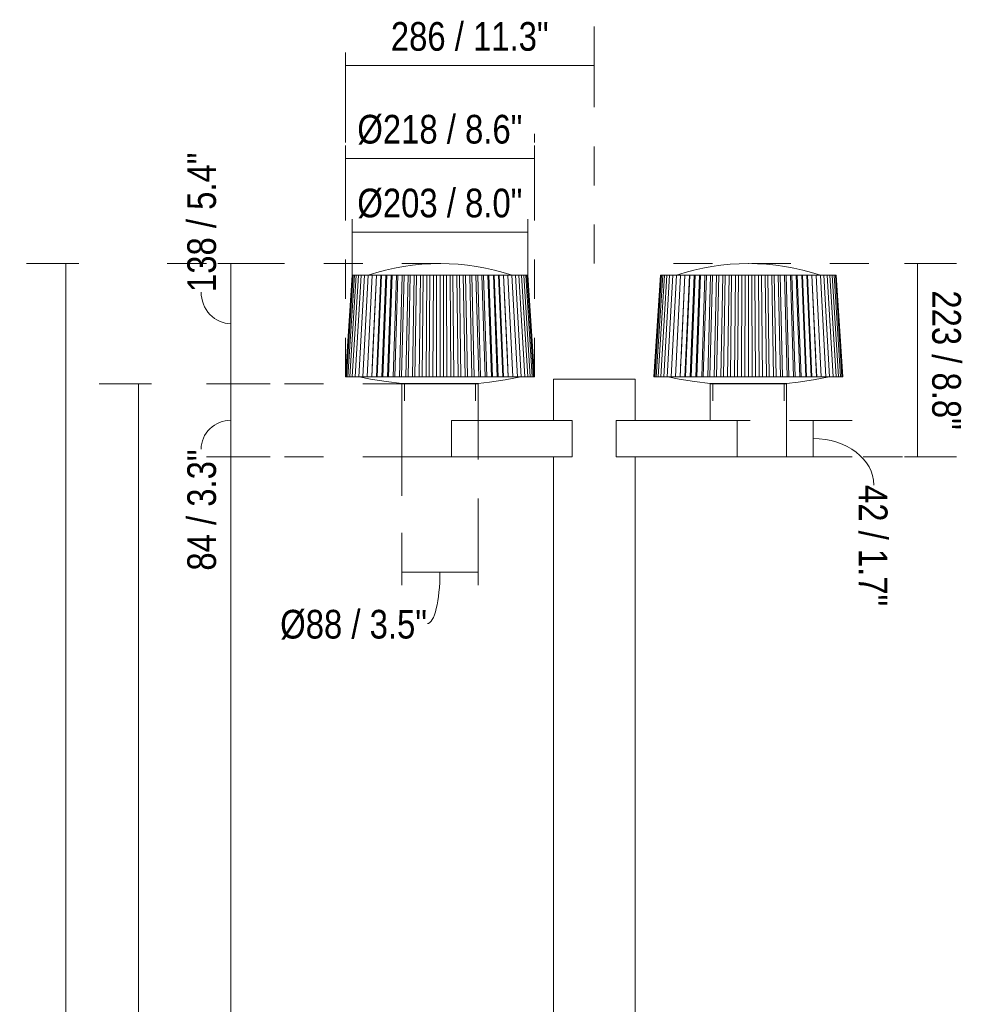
# Model space of a CAD drawing. Header units: millimetres. Extents: x -6700 to -2836, y -234 to 6815.
# Tile 5 of 10: x -4480 to -3393, y 1248 to 2382. Entities that reach past the tile are written whole.
import ezdxf

# ---------------------------------------------------------------- set-up
doc = ezdxf.new("R2010")
doc.units = ezdxf.units.MM
doc.linetypes.add('Dash', pattern=[90, 45, -45])
doc.layers.add('A-ANNO-DIMS', color=7, linetype='Dash', lineweight=9, true_color=0xd2d2d2)
doc.layers.add('A-ANNO-DIMS-15', color=7, linetype='Continuous', lineweight=9)
doc.layers.add('E-LITE-EQPM', color=7, linetype='Continuous', lineweight=20)
doc.styles.add('Arial Narrow', font='ARIALN.TTF', dxfattribs={"height": 33})
doc.dimstyles.new('FARO_-_2_2mm_Arial_Narrow_mm_Inch_Left_1', dxfattribs={"dimscale": 304.8, "dimtxt": 33.773222, "dimasz": 0, "dimexe": 0.147638, "dimexo": 0.0625, "dimgap": 0.024606, "dimtad": 1, "dimdec": 0, "dimzin": 0, "dimdsep": 46, "dimtxsty": 'Arial Narrow', "dimblk1": 'NONE', "dimblk2": 'NONE', "dimsah": 1, "dimcen": 0.09, "dimadec": 0, "dimazin": 0, "dimtfac": 1, "dimtdec": 4, "dimtix": 1, "dimtmove": 0, "dimatfit": 3, "dimfxl": 0.049213, "dimfxlon": 1, "dimtvp": 1, "dimtolj": 1, "dimtzin": 0, "dimarcsym": 2})
doc.dimstyles.new('FARO_-_2_2mm_Arial_Narrow_mm_Inch_Left_2', dxfattribs={"dimscale": 304.8, "dimtxt": 33.773222, "dimasz": 0, "dimexe": 0.147638, "dimexo": 0.0625, "dimgap": 0.024606, "dimtad": 1, "dimdec": 0, "dimzin": 0, "dimdsep": 46, "dimtxsty": 'Arial Narrow', "dimblk1": 'NONE', "dimblk2": 'NONE', "dimsah": 1, "dimcen": 0.09, "dimadec": 0, "dimazin": 0, "dimtfac": 1, "dimtdec": 4, "dimtix": 1, "dimtmove": 1, "dimatfit": 3, "dimfxl": 0.049213, "dimfxlon": 1, "dimtvp": 1, "dimtolj": 1, "dimtzin": 0, "dimarcsym": 2})
doc.dimstyles.new('FARO_-_2_2mm_Arial_Narrow_mm_Inch_Right', dxfattribs={"dimscale": 304.8, "dimtxt": 33.773222, "dimasz": 0, "dimexe": 0.147638, "dimexo": 0.0625, "dimgap": 0.024606, "dimtad": 1, "dimdec": 0, "dimzin": 0, "dimdsep": 46, "dimtxsty": 'Arial Narrow', "dimblk1": 'NONE', "dimblk2": 'NONE', "dimsah": 1, "dimcen": 0.09, "dimadec": 0, "dimazin": 0, "dimtfac": 1, "dimtdec": 4, "dimtix": 1, "dimtmove": 1, "dimatfit": 3, "dimfxl": 0.049213, "dimfxlon": 1, "dimtvp": 1, "dimtolj": 1, "dimtzin": 0, "dimarcsym": 2})
doc.dimstyles.new('FARO_-_2_2mm_Arial_Narrow_mm_Inch_Right_1', dxfattribs={"dimscale": 304.8, "dimtxt": 33.773222, "dimasz": 0, "dimexe": 0.147638, "dimexo": 0.0625, "dimgap": 0.024606, "dimtad": 1, "dimdec": 0, "dimzin": 0, "dimdsep": 46, "dimtxsty": 'Arial Narrow', "dimblk1": 'NONE', "dimblk2": 'NONE', "dimsah": 1, "dimcen": 0.09, "dimadec": 0, "dimazin": 0, "dimtfac": 1, "dimtdec": 4, "dimtix": 1, "dimtmove": 0, "dimatfit": 3, "dimfxl": 0.049213, "dimfxlon": 1, "dimtvp": 1, "dimtolj": 1, "dimtzin": 0, "dimarcsym": 2})

# ---------------------------------------------------------------- blocks, each defined once
blk = doc.blocks.new('74435F2-04 - 74435F2-04 MUFFIN Dark grey pole lamp 2XE27-532692-Frontal_PDF')
at = {"layer": 'E-LITE-EQPM'}
for p, q in [((-3607.2, 1970.6), (-3599.7, 2087.6)), ((-3606.9, 1970.6), (-3599.4, 2087.6)), ((-3606, 1970.6), (-3598.5, 2087.6)), ((-3604.4, 1970.6), (-3597, 2087.6)), ((-3602.2, 1970.6), (-3595, 2087.6)), ((-3599.7, 2087.6), (-3599.4, 2087.6)), ((-3599.4, 2087.6), (-3598.5, 2087.6)), ((-3599.4, 1970.6), (-3592.3, 2087.6)), ((-3598.5, 2087.6), (-3597, 2087.6)), ((-3597, 2087.6), (-3595, 2087.6)), ((-3595.9, 1970.6), (-3589.2, 2087.6)), ((-3595, 2087.6), (-3592.3, 2087.6)), ((-3592.3, 2087.6), (-3589.2, 2087.6)), ((-3592, 1970.6), (-3585.5, 2087.6)), ((-3589.2, 2087.6), (-3585.5, 2087.6)), ((-3587.4, 1970.6), (-3581.2, 2087.6)), ((-3585.5, 2087.6), (-3585.5, 2087.6)), ((-3585.5, 2087.6), (-3581.2, 2087.6)), ((-3582.4, 1970.6), (-3576.5, 2087.6)), ((-3581.2, 2087.6), (-3576.5, 2087.6)), ((-3576.8, 1970.6), (-3571.4, 2087.6)), ((-3576.5, 2087.6), (-3571.6, 2087.6)), ((-3576, 1992.4), (-3571.6, 2087.6)), ((-3571.6, 2087.6), (-3571.4, 2087.6)), ((-3571.4, 2087.6), (-3566.4, 2087.6)), ((-3571.4, 1970.6), (-3566.4, 2087.6)), ((-3570.8, 1970.6), (-3565.8, 2087.6)), ((-3566.4, 2087.6), (-3565.8, 2087.6)), ((-3565.8, 2087.6), (-3560.8, 2087.6)), ((-3565.4, 1970.6), (-3560.8, 2087.6)), ((-3564.4, 1970.6), (-3559.8, 2087.6)), ((-3560.8, 2087.6), (-3559.8, 2087.6)), ((-3559.8, 2087.6), (-3554.8, 2087.6)), ((-3559, 1970.6), (-3554.8, 2087.6)), ((-3557.6, 1970.6), (-3553.5, 2087.6)), ((-3554.8, 2087.6), (-3553.5, 2087.6)), ((-3553.5, 2087.6), (-3548.5, 2087.6)), ((-3552.2, 1970.6), (-3548.5, 2087.6)), ((-3550.4, 1970.6), (-3546.8, 2087.6)), ((-3548.5, 2087.6), (-3546.8, 2087.6)), ((-3546.8, 2087.6), (-3541.9, 2087.6)), ((-3545.1, 1970.6), (-3541.9, 2087.6)), ((-3542.9, 1970.6), (-3539.8, 2087.6)), ((-3541.9, 2087.6), (-3539.8, 2087.6)), ((-3539.8, 2087.6), (-3535, 2087.6)), ((-3537.8, 1970.6), (-3535, 2087.6)), ((-3535.2, 1970.6), (-3532.7, 2087.6)), ((-3535, 2087.6), (-3532.7, 2087.6)), ((-3532.7, 2087.6), (-3528, 2087.6)), ((-3530.2, 1970.6), (-3528, 2087.6)), ((-3528, 2087.6), (-3525.3, 2087.6)), ((-3527.3, 1970.6), (-3525.3, 2087.6)), ((-3525.3, 2087.6), (-3520.7, 2087.6)), ((-3522.4, 1970.6), (-3520.7, 2087.6)), ((-3520.7, 2087.6), (-3517.7, 2087.6)), ((-3519.1, 1970.6), (-3517.7, 2087.6)), ((-3517.7, 2087.6), (-3513.4, 2087.6)), ((-3514.5, 1970.6), (-3513.4, 2087.6)), ((-3513.4, 2087.6), (-3510, 2087.6)), ((-3510.9, 1970.6), (-3510, 2087.6)), ((-3510, 2087.6), (-3505.9, 2087.6)), ((-3506.5, 1970.6), (-3505.9, 2087.6)), ((-3505.9, 2087.6), (-3502.3, 2087.6)), ((-3502.3, 2087.6), (-3502.6, 1970.6)), ((-3502.3, 2087.6), (-3498.4, 2087.6)), ((-3498.4, 1970.6), (-3498.4, 2087.6)), ((-3498.4, 2087.6), (-3494.5, 2087.6)), ((-3494.3, 1970.6), (-3494.5, 2087.6)), ((-3494.5, 2087.6), (-3490.9, 2087.6)), ((-3490.4, 1970.6), (-3490.9, 2087.6)), ((-3490.9, 2087.6), (-3486.8, 2087.6)), ((-3485.9, 1970.6), (-3486.8, 2087.6)), ((-3486.8, 2087.6), (-3483.5, 2087.6)), ((-3482.4, 1970.6), (-3483.5, 2087.6)), ((-3483.5, 2087.6), (-3479.1, 2087.6)), ((-3477.7, 1970.6), (-3479.1, 2087.6)), ((-3479.1, 2087.6), (-3476.1, 2087.6)), ((-3474.4, 1970.6), (-3476.1, 2087.6)), ((-3476.1, 2087.6), (-3471.6, 2087.6)), ((-3469.6, 1970.6), (-3471.6, 2087.6)), ((-3471.6, 2087.6), (-3468.9, 2087.6)), ((-3466.7, 1970.6), (-3468.9, 2087.6)), ((-3468.9, 2087.6), (-3464.2, 2087.6)), ((-3461.6, 1970.6), (-3464.2, 2087.6)), ((-3464.2, 2087.6), (-3461.8, 2087.6)), ((-3459.1, 1970.6), (-3461.8, 2087.6)), ((-3461.8, 2087.6), (-3457, 2087.6)), ((-3453.9, 1970.6), (-3457, 2087.6)), ((-3457, 2087.6), (-3455, 2087.6)), ((-3451.7, 1970.6), (-3455, 2087.6)), ((-3455, 2087.6), (-3450.1, 2087.6)), ((-3446.4, 1970.6), (-3450.1, 2087.6)), ((-3450.1, 2087.6), (-3448.4, 2087.6)), ((-3444.6, 1970.6), (-3448.4, 2087.6)), ((-3448.4, 2087.6), (-3443.4, 2087.6)), ((-3439.3, 1970.6), (-3443.4, 2087.6)), ((-3443.4, 2087.6), (-3442.1, 2087.6)), ((-3437.9, 1970.6), (-3442.1, 2087.6)), ((-3442.1, 2087.6), (-3437, 2087.6)), ((-3432.5, 1970.6), (-3437, 2087.6)), ((-3437, 2087.6), (-3436.1, 2087.6)), ((-3431.4, 1970.6), (-3436.1, 2087.6)), ((-3436.1, 2087.6), (-3431.1, 2087.6)), ((-3426, 1970.6), (-3431.1, 2087.6)), ((-3431.1, 2087.6), (-3430.5, 2087.6)), ((-3425.4, 1970.6), (-3430.5, 2087.6)), ((-3430.5, 2087.6), (-3425.5, 2087.6)), ((-3420, 1970.6), (-3425.5, 2087.6)), ((-3425.5, 2087.6), (-3425.3, 2087.6)), ((-3420.8, 1992.1), (-3425.3, 2087.6)), ((-3425.3, 2087.6), (-3420.3, 2087.6)), ((-3414.5, 1970.6), (-3420.3, 2087.6)), ((-3420.3, 2087.6), (-3415.6, 2087.6)), ((-3409.4, 1970.6), (-3415.6, 2087.6)), ((-3415.6, 2087.6), (-3411.4, 2087.6)), ((-3404.9, 1970.6), (-3411.4, 2087.6)), ((-3411.4, 2087.6), (-3407.7, 2087.6)), ((-3400.9, 1970.6), (-3407.7, 2087.6)), ((-3407.7, 2087.6), (-3404.5, 2087.6)), ((-3397.5, 1970.6), (-3404.5, 2087.6)), ((-3404.4, 2087.6), (-3401.9, 2087.6)), ((-3394.7, 1970.6), (-3401.9, 2087.6)), ((-3401.9, 2087.6), (-3399.8, 2087.6)), ((-3392.5, 1970.6), (-3399.8, 2087.6)), ((-3399.8, 2087.6), (-3398.4, 2087.6)), ((-3390.9, 1970.6), (-3398.4, 2087.6)), ((-3398.4, 2087.6), (-3397.5, 2087.6)), ((-3389.9, 1970.6), (-3397.5, 2087.6)), ((-3397.5, 2087.6), (-3397.2, 2087.6)), ((-3389.6, 1970.6), (-3397.2, 2087.6)), ((-3244.7, 2087.6), (-3252.2, 1970.6)), ((-3244.4, 2087.6), (-3251.9, 1970.6)), ((-3243.5, 2087.6), (-3251, 1970.6)), ((-3242, 2087.6), (-3249.4, 1970.6)), ((-3239.9, 2087.6), (-3247.2, 1970.6)), ((-3244.7, 2087.6), (-3244.4, 2087.6)), ((-3244.4, 2087.6), (-3243.5, 2087.6)), ((-3237.3, 2087.6), (-3244.3, 1970.6)), ((-3243.5, 2087.6), (-3242, 2087.6)), ((-3242, 2087.6), (-3239.9, 2087.6)), ((-3234.2, 2087.6), (-3240.9, 1970.6)), ((-3239.9, 2087.6), (-3237.3, 2087.6)), ((-3237.3, 2087.6), (-3234.2, 2087.6)), ((-3230.4, 2087.6), (-3237, 1970.6)), ((-3234.2, 2087.6), (-3230.4, 2087.6)), ((-3226.2, 2087.6), (-3232.4, 1970.6)), ((-3230.4, 2087.6), (-3226.2, 2087.6)), ((-3221.5, 2087.6), (-3227.4, 1970.6)), ((-3226.2, 2087.6), (-3221.5, 2087.6)), ((-3216.4, 2087.6), (-3221.8, 1970.6)), ((-3221.5, 2087.6), (-3216.5, 2087.6)), ((-3216.5, 2087.6), (-3221, 1992.1)), ((-3216.5, 2087.6), (-3216.4, 2087.6)), ((-3211.3, 2087.6), (-3216.4, 1970.6)), ((-3216.4, 2087.6), (-3211.3, 2087.6)), ((-3210.8, 2087.6), (-3215.8, 1970.6)), ((-3211.3, 2087.6), (-3210.8, 2087.6)), ((-3210.8, 2087.6), (-3205.7, 2087.6)), ((-3205.7, 2087.6), (-3210.4, 1970.6)), ((-3204.8, 2087.6), (-3209.4, 1970.6)), ((-3205.7, 2087.6), (-3204.8, 2087.6)), ((-3204.8, 2087.6), (-3199.8, 2087.6)), ((-3199.8, 2087.6), (-3204, 1970.6)), ((-3198.5, 2087.6), (-3202.6, 1970.6)), ((-3199.8, 2087.6), (-3198.5, 2087.6)), ((-3198.5, 2087.6), (-3193.5, 2087.6)), ((-3193.5, 2087.6), (-3197.2, 1970.6)), ((-3191.8, 2087.6), (-3195.4, 1970.6)), ((-3193.5, 2087.6), (-3191.8, 2087.6)), ((-3191.8, 2087.6), (-3186.9, 2087.6)), ((-3186.9, 2087.6), (-3190.1, 1970.6)), ((-3184.8, 2087.6), (-3187.9, 1970.6)), ((-3186.9, 2087.6), (-3184.8, 2087.6)), ((-3184.8, 2087.6), (-3180, 2087.6)), ((-3180, 2087.6), (-3182.8, 1970.6)), ((-3177.6, 2087.6), (-3180.2, 1970.6)), ((-3180, 2087.6), (-3177.6, 2087.6)), ((-3177.6, 2087.6), (-3173, 2087.6)), ((-3173, 2087.6), (-3175.2, 1970.6)), ((-3173, 2087.6), (-3170.2, 2087.6)), ((-3170.2, 2087.6), (-3172.2, 1970.6)), ((-3170.2, 2087.6), (-3165.7, 2087.6)), ((-3165.7, 2087.6), (-3167.4, 1970.6)), ((-3165.7, 2087.6), (-3162.7, 2087.6)), ((-3162.7, 2087.6), (-3164.1, 1970.6)), ((-3162.7, 2087.6), (-3158.4, 2087.6)), ((-3158.4, 2087.6), (-3159.5, 1970.6)), ((-3158.4, 2087.6), (-3155, 2087.6)), ((-3155, 2087.6), (-3155.9, 1970.6)), ((-3155, 2087.6), (-3150.9, 2087.6)), ((-3150.9, 2087.6), (-3151.5, 1970.6)), ((-3150.9, 2087.6), (-3147.3, 2087.6)), ((-3147.3, 2087.6), (-3147.6, 1970.6)), ((-3147.3, 2087.6), (-3143.4, 2087.6)), ((-3143.4, 2087.6), (-3143.4, 1970.6)), ((-3143.4, 2087.6), (-3139.5, 2087.6)), ((-3139.2, 1970.6), (-3139.5, 2087.6)), ((-3139.5, 2087.6), (-3135.9, 2087.6)), ((-3135.9, 2087.6), (-3135.4, 1970.6)), ((-3135.9, 2087.6), (-3131.8, 2087.6)), ((-3131.8, 2087.6), (-3130.9, 1970.6)), ((-3131.8, 2087.6), (-3128.5, 2087.6)), ((-3128.5, 2087.6), (-3127.3, 1970.6)), ((-3128.5, 2087.6), (-3124.1, 2087.6)), ((-3124.1, 2087.6), (-3122.7, 1970.6)), ((-3124.1, 2087.6), (-3121.1, 2087.6)), ((-3121.1, 2087.6), (-3119.4, 1970.6)), ((-3121.1, 2087.6), (-3116.6, 2087.6)), ((-3116.6, 2087.6), (-3114.6, 1970.6)), ((-3116.6, 2087.6), (-3113.9, 2087.6)), ((-3113.9, 2087.6), (-3111.6, 1970.6)), ((-3113.9, 2087.6), (-3109.2, 2087.6)), ((-3109.2, 2087.6), (-3106.6, 1970.6)), ((-3109.2, 2087.6), (-3106.8, 2087.6)), ((-3106.8, 2087.6), (-3104.1, 1970.6)), ((-3106.8, 2087.6), (-3102, 2087.6)), ((-3102, 2087.6), (-3098.9, 1970.6)), ((-3102, 2087.6), (-3099.9, 2087.6)), ((-3099.9, 2087.6), (-3096.7, 1970.6)), ((-3099.9, 2087.6), (-3095, 2087.6)), ((-3095, 2087.6), (-3091.4, 1970.6)), ((-3095, 2087.6), (-3093.4, 2087.6)), ((-3093.4, 2087.6), (-3089.6, 1970.6)), ((-3093.4, 2087.6), (-3088.4, 2087.6)), ((-3088.4, 2087.6), (-3084.3, 1970.6)), ((-3088.4, 2087.6), (-3087.1, 2087.6)), ((-3087.1, 2087.6), (-3082.8, 1970.6)), ((-3087.1, 2087.6), (-3082, 2087.6)), ((-3082, 2087.6), (-3077.4, 1970.6)), ((-3082, 2087.6), (-3081.1, 2087.6)), ((-3081.1, 2087.6), (-3076.4, 1970.6)), ((-3081.1, 2087.6), (-3076, 2087.6)), ((-3076, 2087.6), (-3071, 1970.6)), ((-3076, 2087.6), (-3075.5, 2087.6)), ((-3075.5, 2087.6), (-3070.4, 1970.6)), ((-3075.5, 2087.6), (-3070.5, 2087.6)), ((-3070.5, 2087.6), (-3065, 1970.6)), ((-3070.5, 2087.6), (-3070.3, 2087.6)), ((-3070.3, 2087.6), (-3065.8, 1992.4)), ((-3070.3, 2087.6), (-3065.3, 2087.6)), ((-3065.3, 2087.6), (-3060.6, 2087.6)), ((-3065.3, 2087.6), (-3059.5, 1970.6)), ((-3060.6, 2087.6), (-3056.4, 2087.6)), ((-3060.6, 2087.6), (-3054.4, 1970.6)), ((-3056.4, 2087.6), (-3052.7, 2087.6)), ((-3056.4, 2087.6), (-3049.9, 1970.6)), ((-3052.7, 2087.6), (-3049.5, 2087.6)), ((-3052.7, 2087.6), (-3045.9, 1970.6)), ((-3049.5, 2087.6), (-3046.9, 2087.6)), ((-3049.5, 2087.6), (-3042.5, 1970.6)), ((-3046.9, 2087.6), (-3044.8, 2087.6)), ((-3046.9, 2087.6), (-3039.7, 1970.6)), ((-3044.8, 2087.6), (-3043.3, 2087.6)), ((-3044.8, 2087.6), (-3037.5, 1970.6)), ((-3043.3, 2087.6), (-3042.5, 2087.6)), ((-3043.3, 2087.6), (-3035.9, 1970.6)), ((-3042.5, 2087.6), (-3042.2, 2087.6)), ((-3042.5, 2087.6), (-3034.9, 1970.6)), ((-3042.2, 2087.6), (-3034.6, 1970.6)), ((-3577, 1970.6), (-3576.1, 1990)), ((-3419.8, 1970.6), (-3420.7, 1990)), ((-3221.1, 1990), (-3222, 1970.6)), ((-3065.7, 1990), (-3064.8, 1970.6)), ((-3606.9, 1970.6), (-3607.2, 1970.6)), ((-3606, 1970.6), (-3606.9, 1970.6)), ((-3604.4, 1970.6), (-3606, 1970.6)), ((-3602.2, 1970.6), (-3604.4, 1970.6)), ((-3599.4, 1970.6), (-3602.2, 1970.6)), ((-3595.9, 1970.6), (-3599.4, 1970.6)), ((-3592, 1970.6), (-3595.9, 1970.6)), ((-3587.4, 1970.6), (-3592, 1970.6)), ((-3582.4, 1970.6), (-3587.4, 1970.6)), ((-3577, 1970.6), (-3582.4, 1970.6)), ((-3576.8, 1970.6), (-3577, 1970.6)), ((-3571.4, 1970.6), (-3576.8, 1970.6)), ((-3570.8, 1970.6), (-3571.4, 1970.6)), ((-3565.4, 1970.6), (-3570.8, 1970.6)), ((-3564.4, 1970.6), (-3565.4, 1970.6)), ((-3559, 1970.6), (-3564.4, 1970.6)), ((-3557.6, 1970.6), (-3559, 1970.6)), ((-3552.2, 1970.6), (-3557.6, 1970.6)), ((-3550.4, 1970.6), (-3552.2, 1970.6)), ((-3545.1, 1970.6), (-3550.4, 1970.6)), ((-3542.9, 1970.6), (-3545.1, 1970.6)), ((-3537.8, 1970.6), (-3542.9, 1970.6)), ((-3542.5, 1963), (-3498.4, 1963)), ((-3542.4, 1962.7), (-3542.4, 1878.5)), ((-3542.4, 1962.7), (-3454.4, 1962.7)), ((-3539.4, 1962.7), (-3539.4, 1943)), ((-3535.2, 1970.6), (-3537.8, 1970.6)), ((-3530.2, 1970.6), (-3535.2, 1970.6)), ((-3527.3, 1970.6), (-3530.2, 1970.6)), ((-3522.4, 1970.6), (-3527.3, 1970.6)), ((-3526.9, 1963), (-3526.9, 1962.7)), ((-3519.1, 1970.6), (-3522.4, 1970.6)), ((-3514.5, 1970.6), (-3519.1, 1970.6)), ((-3510.9, 1970.6), (-3514.5, 1970.6)), ((-3506.5, 1970.6), (-3510.9, 1970.6)), ((-3502.6, 1970.6), (-3506.5, 1970.6)), ((-3498.4, 1970.6), (-3502.6, 1970.6)), ((-3494.3, 1970.6), (-3498.4, 1970.6)), ((-3498.4, 1963), (-3454.4, 1963)), ((-3490.4, 1970.6), (-3494.3, 1970.6)), ((-3485.9, 1970.6), (-3490.4, 1970.6)), ((-3482.4, 1970.6), (-3485.9, 1970.6)), ((-3477.7, 1970.6), (-3482.4, 1970.6)), ((-3474.4, 1970.6), (-3477.7, 1970.6)), ((-3469.6, 1970.6), (-3474.4, 1970.6)), ((-3469.9, 1962.7), (-3469.9, 1963)), ((-3466.7, 1970.6), (-3469.6, 1970.6)), ((-3461.6, 1970.6), (-3466.7, 1970.6)), ((-3459.1, 1970.6), (-3461.6, 1970.6)), ((-3453.9, 1970.6), (-3459.1, 1970.6)), ((-3457.4, 1943), (-3457.4, 1962.7)), ((-3454.4, 1920.5), (-3454.4, 1962.7)), ((-3451.7, 1970.6), (-3453.9, 1970.6)), ((-3446.4, 1970.6), (-3451.7, 1970.6)), ((-3444.6, 1970.6), (-3446.4, 1970.6)), ((-3439.3, 1970.6), (-3444.6, 1970.6)), ((-3437.9, 1970.6), (-3439.3, 1970.6)), ((-3432.5, 1970.6), (-3437.9, 1970.6)), ((-3431.4, 1970.6), (-3432.5, 1970.6)), ((-3426, 1970.6), (-3431.4, 1970.6)), ((-3425.4, 1970.6), (-3426, 1970.6)), ((-3420, 1970.6), (-3425.4, 1970.6)), ((-3419.8, 1970.6), (-3420, 1970.6)), ((-3414.5, 1970.6), (-3419.8, 1970.6)), ((-3409.4, 1970.6), (-3414.5, 1970.6)), ((-3404.9, 1970.6), (-3409.4, 1970.6)), ((-3400.9, 1970.6), (-3404.9, 1970.6)), ((-3397.5, 1970.6), (-3400.9, 1970.6)), ((-3394.7, 1970.6), (-3397.5, 1970.6)), ((-3392.5, 1970.6), (-3394.7, 1970.6)), ((-3390.9, 1970.6), (-3392.5, 1970.6)), ((-3389.9, 1970.6), (-3390.9, 1970.6)), ((-3389.6, 1970.6), (-3389.9, 1970.6)), ((-3367.9, 1968), (-3367.9, 1920.5)), ((-3367.9, 1968), (-3273.9, 1968)), ((-3273.9, 1920.5), (-3273.9, 1968)), ((-3251.9, 1970.6), (-3252.2, 1970.6)), ((-3251, 1970.6), (-3251.9, 1970.6)), ((-3249.4, 1970.6), (-3251, 1970.6)), ((-3247.2, 1970.6), (-3249.4, 1970.6)), ((-3244.3, 1970.6), (-3247.2, 1970.6)), ((-3240.9, 1970.6), (-3244.3, 1970.6)), ((-3237, 1970.6), (-3240.9, 1970.6)), ((-3232.4, 1970.6), (-3237, 1970.6)), ((-3227.4, 1970.6), (-3232.4, 1970.6)), ((-3222, 1970.6), (-3227.4, 1970.6)), ((-3221.8, 1970.6), (-3222, 1970.6)), ((-3216.4, 1970.6), (-3221.8, 1970.6)), ((-3215.8, 1970.6), (-3216.4, 1970.6)), ((-3210.4, 1970.6), (-3215.8, 1970.6)), ((-3209.4, 1970.6), (-3210.4, 1970.6)), ((-3204, 1970.6), (-3209.4, 1970.6)), ((-3202.6, 1970.6), (-3204, 1970.6)), ((-3197.2, 1970.6), (-3202.6, 1970.6)), ((-3195.4, 1970.6), (-3197.2, 1970.6)), ((-3190.1, 1970.6), (-3195.4, 1970.6)), ((-3187.9, 1970.6), (-3190.1, 1970.6)), ((-3182.8, 1970.6), (-3187.9, 1970.6)), ((-3187.4, 1963), (-3143.4, 1963)), ((-3187.4, 1962.7), (-3187.4, 1920.5)), ((-3187.4, 1962.7), (-3099.4, 1962.7)), ((-3184.4, 1962.7), (-3184.4, 1943)), ((-3180.2, 1970.6), (-3182.8, 1970.6)), ((-3175.2, 1970.6), (-3180.2, 1970.6)), ((-3172.2, 1970.6), (-3175.2, 1970.6)), ((-3167.4, 1970.6), (-3172.2, 1970.6)), ((-3171.9, 1963), (-3171.9, 1962.7)), ((-3164.1, 1970.6), (-3167.4, 1970.6)), ((-3159.5, 1970.6), (-3164.1, 1970.6)), ((-3155.9, 1970.6), (-3159.5, 1970.6)), ((-3151.5, 1970.6), (-3155.9, 1970.6)), ((-3147.6, 1970.6), (-3151.5, 1970.6)), ((-3143.4, 1970.6), (-3147.6, 1970.6)), ((-3139.2, 1970.6), (-3143.4, 1970.6)), ((-3143.4, 1963), (-3099.4, 1963)), ((-3135.4, 1970.6), (-3139.2, 1970.6)), ((-3130.9, 1970.6), (-3135.4, 1970.6)), ((-3127.3, 1970.6), (-3130.9, 1970.6)), ((-3122.7, 1970.6), (-3127.3, 1970.6)), ((-3119.4, 1970.6), (-3122.7, 1970.6)), ((-3114.6, 1970.6), (-3119.4, 1970.6)), ((-3114.9, 1962.7), (-3114.9, 1963)), ((-3111.6, 1970.6), (-3114.6, 1970.6)), ((-3106.6, 1970.6), (-3111.6, 1970.6)), ((-3104.1, 1970.6), (-3106.6, 1970.6)), ((-3098.9, 1970.6), (-3104.1, 1970.6)), ((-3102.4, 1943), (-3102.4, 1962.7)), ((-3099.4, 1878.5), (-3099.4, 1962.7)), ((-3096.7, 1970.6), (-3098.9, 1970.6)), ((-3091.4, 1970.6), (-3096.7, 1970.6)), ((-3089.6, 1970.6), (-3091.4, 1970.6)), ((-3084.3, 1970.6), (-3089.6, 1970.6)), ((-3082.8, 1970.6), (-3084.3, 1970.6)), ((-3077.4, 1970.6), (-3082.8, 1970.6)), ((-3076.4, 1970.6), (-3077.4, 1970.6)), ((-3071, 1970.6), (-3076.4, 1970.6)), ((-3070.4, 1970.6), (-3071, 1970.6)), ((-3065, 1970.6), (-3070.4, 1970.6)), ((-3064.8, 1970.6), (-3065, 1970.6)), ((-3059.5, 1970.6), (-3064.8, 1970.6)), ((-3054.4, 1970.6), (-3059.5, 1970.6)), ((-3049.9, 1970.6), (-3054.4, 1970.6)), ((-3045.9, 1970.6), (-3049.9, 1970.6)), ((-3042.5, 1970.6), (-3045.9, 1970.6)), ((-3039.7, 1970.6), (-3042.4, 1970.6)), ((-3037.5, 1970.6), (-3039.7, 1970.6)), ((-3035.9, 1970.6), (-3037.5, 1970.6)), ((-3034.9, 1970.6), (-3035.9, 1970.6)), ((-3034.6, 1970.6), (-3034.9, 1970.6)), ((-3346.3, 1920.5), (-3485.3, 1920.5)), ((-3485.3, 1920.5), (-3485.3, 1878.5)), ((-3346.3, 1878.5), (-3346.3, 1920.5)), ((-3295.5, 1920.5), (-3295.5, 1878.5)), ((-3156.5, 1920.5), (-3295.5, 1920.5)), ((-3156.5, 1878.5), (-3156.5, 1920.5)), ((-3485.3, 1878.5), (-3542.4, 1878.5)), ((-3485.3, 1878.5), (-3346.3, 1878.5)), ((-3367.9, 1878.5), (-3367.9, 20)), ((-3295.5, 1878.5), (-3156.5, 1878.5)), ((-3273.9, 20), (-3273.9, 1878.5)), ((-3099.4, 1878.5), (-3156.5, 1878.5))]:
    blk.add_line(p, q, dxfattribs=at)
at = {"layer": 'E-LITE-EQPM', "flags": 128}
for points in [[(-3581.3, 2087.6), (-3571.3, 2090.7), (-3561.1, 2093.5), (-3550.8, 2095.8), (-3540.4, 2097.6), (-3530, 2099.1), (-3519.5, 2100.2), (-3509, 2100.8), (-3498.5, 2101), (-3498.4, 2101)], [(-3498.4, 2101), (-3487.9, 2100.8), (-3477.4, 2100.2), (-3466.9, 2099.1), (-3456.4, 2097.6), (-3446.1, 2095.8), (-3435.8, 2093.5), (-3425.6, 2090.8), (-3415.5, 2087.6), (-3415.5, 2087.6)], [(-3226.3, 2087.6), (-3216.3, 2090.7), (-3206.1, 2093.5), (-3195.8, 2095.8), (-3185.4, 2097.6), (-3175, 2099.1), (-3164.5, 2100.2), (-3154, 2100.8), (-3143.5, 2101), (-3143.4, 2101)], [(-3143.4, 2101), (-3132.9, 2100.8), (-3122.4, 2100.2), (-3111.9, 2099.1), (-3101.4, 2097.6), (-3091.1, 2095.8), (-3080.8, 2093.5), (-3070.6, 2090.8), (-3060.5, 2087.6), (-3060.5, 2087.6)], [(-3542.5, 1963), (-3560.5, 1965.2), (-3578.4, 1968), (-3591.3, 1970.6)], [(-3405.5, 1970.6), (-3423.4, 1967.2), (-3441.3, 1964.5), (-3454.4, 1963)], [(-3187.4, 1963), (-3205.4, 1965.2), (-3223.3, 1968), (-3236.3, 1970.6)], [(-3050.5, 1970.6), (-3068.3, 1967.2), (-3086.3, 1964.5), (-3099.4, 1963)]]:
    blk.add_lwpolyline(points, dxfattribs=at)
blk = doc.blocks.new('DIMBLOCK4-Frontal_PDF')
at = {"layer": 'A-ANNO-DIMS-15', "color": 251, "true_color": 0x5b5b5b, "transparency": 16777216}
for p, q in [((-4236.4, 2101), (-4251.4, 2101)), ((-4236.5, 2101), (-4191.4, 2101)), ((-4236.4, 2101), (-4236.4, 1962.7)), ((-4236.4, 1962.7), (-4251.4, 1962.7)), ((-4236.5, 1962.7), (-4191.4, 1962.7))]:
    blk.add_line(p, q, dxfattribs=at)
blk.add_ellipse((-4236.4, 2068.3), major_axis=(0, 36.5), ratio=0.940371, start_param=1.570796, end_param=3.141593, dxfattribs=at)
at = {"layer": 'A-ANNO-DIMS-15', "color": 0, "transparency": 16777216, "insert": (-4286.6, 2068.3), "char_height": 33, "width": 192.99, "attachment_point": 1, "rotation": 90, "line_spacing_factor": 0.974696, "style": 'Arial Narrow'}
blk.add_mtext('138 / 5.4"', dxfattribs=at)
blk = doc.blocks.new('_None')
blk = doc.blocks.new('DIMBLOCK5-Frontal_PDF')
at = {"layer": 'A-ANNO-DIMS-15', "color": 251, "true_color": 0x5b5b5b, "transparency": 16777216}
for p, q in [((-4236.4, 1962.7), (-4251.4, 1962.7)), ((-4236.5, 1962.7), (-4191.4, 1962.7)), ((-4236.4, 1962.7), (-4236.4, 1878.5)), ((-4236.4, 1878.5), (-4251.4, 1878.5)), ((-4236.5, 1878.5), (-4191.4, 1878.5))]:
    blk.add_line(p, q, dxfattribs=at)
blk.add_ellipse((-4236.4, 1887.3), major_axis=(34.3, 0), ratio=0.968782, start_param=1.570796, end_param=3.141593, dxfattribs=at)
at = {"layer": 'A-ANNO-DIMS-15', "color": 0, "transparency": 16777216, "insert": (-4286.6, 1747.4), "char_height": 33, "width": 167.901, "attachment_point": 1, "rotation": 90, "line_spacing_factor": 0.974696, "style": 'Arial Narrow'}
blk.add_mtext('84 / 3.3"', dxfattribs=at)
blk = doc.blocks.new('DIMBLOCK6-Frontal_PDF')
at = {"layer": 'A-ANNO-DIMS-15', "color": 251, "true_color": 0x5b5b5b, "transparency": 16777216}
for p, q in [((-4236.4, 1878.5), (-4251.4, 1878.5)), ((-4236.5, 1878.5), (-4191.4, 1878.5)), ((-4236.4, 1878.5), (-4236.4, 0)), ((-4236.4, 0), (-4251.4, 0)), ((-4236.5, 0), (-4191.4, 0))]:
    blk.add_line(p, q, dxfattribs=at)
at = {"layer": 'A-ANNO-DIMS-15', "color": 0, "transparency": 16777216, "insert": (-4286.6, 837.9), "char_height": 33, "width": 243.167, "attachment_point": 1, "rotation": 90, "line_spacing_factor": 0.974696, "style": 'Arial Narrow'}
blk.add_mtext('1879 / 74.0"', dxfattribs=at)
blk = doc.blocks.new('DIMBLOCK7-Frontal_PDF')
at = {"layer": 'A-ANNO-DIMS-15', "color": 251, "true_color": 0x5b5b5b, "transparency": 16777216}
for p, q in [((-4411.6, 2101), (-4471.6, 2101)), ((-4426.6, 2101), (-4426.6, 0)), ((-4426.6, 2101), (-4411.6, 2101)), ((-4411.6, 0), (-4471.6, 0)), ((-4426.6, 0), (-4411.6, 0))]:
    blk.add_line(p, q, dxfattribs=at)
at = {"layer": 'A-ANNO-DIMS-15', "color": 0, "transparency": 16777216, "insert": (-4476.8, 949.2), "char_height": 33, "width": 243.167, "attachment_point": 1, "rotation": 90, "line_spacing_factor": 0.974696, "style": 'Arial Narrow'}
blk.add_mtext('2101 / 82.7"', dxfattribs=at)
blk = doc.blocks.new('DIMBLOCK8-Frontal_PDF')
at = {"layer": 'A-ANNO-DIMS-15', "color": 251, "true_color": 0x5b5b5b, "transparency": 16777216}
for p, q in [((-4327.9, 1962.7), (-4387.9, 1962.7)), ((-4342.9, 1962.7), (-4342.9, 0)), ((-4342.9, 1962.7), (-4327.9, 1962.7)), ((-4327.9, 0), (-4387.9, 0)), ((-4342.9, 0), (-4327.9, 0))]:
    blk.add_line(p, q, dxfattribs=at)
at = {"layer": 'A-ANNO-DIMS-15', "color": 0, "transparency": 16777216, "insert": (-4393, 880), "char_height": 33, "width": 243.167, "attachment_point": 1, "rotation": 90, "line_spacing_factor": 0.974696, "style": 'Arial Narrow'}
blk.add_mtext('1963 / 77.3"', dxfattribs=at)
blk = doc.blocks.new('DIMBLOCK9-Frontal_PDF')
at = {"layer": 'A-ANNO-DIMS-15', "color": 251, "true_color": 0x5b5b5b, "transparency": 16777216}
for p, q in [((-4039.7, 1745.7), (-4039.7, 1790.8)), ((-3951.8, 1745.7), (-3951.8, 1790.8)), ((-4039.7, 1745.8), (-3951.8, 1745.8)), ((-4039.7, 1745.8), (-4039.7, 1730.8)), ((-3951.8, 1745.8), (-3951.8, 1730.8))]:
    blk.add_line(p, q, dxfattribs=at)
blk.add_ellipse((-4010.3, 1745.8), major_axis=(0, 59.4), ratio=0.244171, start_param=3.141593, end_param=4.712389, dxfattribs=at)
at = {"layer": 'A-ANNO-DIMS-15', "color": 0, "transparency": 16777216, "insert": (-4179.7, 1702.2), "char_height": 33, "width": 203.283, "attachment_point": 1, "line_spacing_factor": 0.974696, "style": 'Arial Narrow'}
blk.add_mtext('Ø88 / 3.5"', dxfattribs=at)
blk = doc.blocks.new('DIMBLOCK10-Frontal_PDF')
at = {"layer": 'A-ANNO-DIMS-15', "color": 251, "true_color": 0x5b5b5b, "transparency": 16777216}
for p, q in [((-3566.2, 1920.5), (-3581.2, 1920.5)), ((-3566.3, 1920.5), (-3521.2, 1920.5)), ((-3566.2, 1920.5), (-3566.2, 1878.5)), ((-3566.2, 1878.5), (-3581.2, 1878.5)), ((-3566.3, 1878.5), (-3521.2, 1878.5))]:
    blk.add_line(p, q, dxfattribs=at)
blk.add_ellipse((-3566.2, 1846), major_axis=(69.8, 0), ratio=0.766399, start_param=0, end_param=1.570796, dxfattribs=at)
at = {"layer": 'A-ANNO-DIMS-15', "color": 0, "transparency": 16777216, "insert": (-3480.6, 1846), "char_height": 33, "width": 167.901, "attachment_point": 1, "rotation": 270, "line_spacing_factor": 0.974696, "style": 'Arial Narrow'}
blk.add_mtext('42 / 1.7"', dxfattribs=at)
blk = doc.blocks.new('DIMBLOCK11-Frontal_PDF')
at = {"layer": 'A-ANNO-DIMS-15', "color": 251, "true_color": 0x5b5b5b, "transparency": 16777216}
for p, q in [((-3446.2, 2101), (-3461.2, 2101)), ((-3446.3, 2101), (-3401.2, 2101)), ((-3446.2, 2101), (-3446.2, 1878.5)), ((-3446.2, 1878.5), (-3461.2, 1878.5)), ((-3446.3, 1878.5), (-3401.2, 1878.5))]:
    blk.add_line(p, q, dxfattribs=at)
at = {"layer": 'A-ANNO-DIMS-15', "color": 0, "transparency": 16777216, "insert": (-3396.1, 2070.2), "char_height": 33, "width": 192.99, "attachment_point": 1, "rotation": 270, "line_spacing_factor": 0.974696, "style": 'Arial Narrow'}
blk.add_mtext('223 / 8.8"', dxfattribs=at)
blk = doc.blocks.new('DIMBLOCK12-Frontal_PDF')
at = {"layer": 'A-ANNO-DIMS-15', "color": 251, "true_color": 0x5b5b5b, "transparency": 16777216}
for p, q in [((-4097, 2137.2), (-4097, 2152.2)), ((-3894.5, 2137.2), (-3894.5, 2152.2)), ((-3894.5, 2137.2), (-4097, 2137.2)), ((-4097, 2137.2), (-4097, 2092.2)), ((-3894.5, 2137.2), (-3894.5, 2092.2))]:
    blk.add_line(p, q, dxfattribs=at)
at = {"layer": 'A-ANNO-DIMS-15', "color": 0, "transparency": 16777216, "insert": (-4090.9, 2187.3), "char_height": 33, "width": 228.371, "attachment_point": 1, "line_spacing_factor": 0.974696, "style": 'Arial Narrow'}
blk.add_mtext('Ø203 / 8.0"', dxfattribs=at)
blk = doc.blocks.new('DIMBLOCK13-Frontal_PDF')
at = {"layer": 'A-ANNO-DIMS-15', "color": 251, "true_color": 0x5b5b5b, "transparency": 16777216}
for p, q in [((-4104.6, 2222.2), (-4104.6, 2237.2)), ((-3886.9, 2222.2), (-3886.9, 2237.2)), ((-3886.9, 2222.2), (-4104.6, 2222.2)), ((-4104.6, 2222.2), (-4104.6, 2177.2)), ((-3886.9, 2222.2), (-3886.9, 2177.2))]:
    blk.add_line(p, q, dxfattribs=at)
at = {"layer": 'A-ANNO-DIMS-15', "color": 0, "transparency": 16777216, "insert": (-4090.9, 2272.3), "char_height": 33, "width": 228.371, "attachment_point": 1, "line_spacing_factor": 0.974696, "style": 'Arial Narrow'}
blk.add_mtext('Ø218 / 8.6"', dxfattribs=at)
blk = doc.blocks.new('DIMBLOCK17-Frontal_PDF')
at = {"layer": 'A-ANNO-DIMS-15', "color": 251, "true_color": 0x5b5b5b, "transparency": 16777216}
for p, q in [((-3818.2, 2314), (-3818.2, 2374)), ((-4104.6, 2329), (-4104.6, 2344)), ((-4104.6, 2329.1), (-4104.6, 2284)), ((-3818.2, 2329), (-4104.6, 2329)), ((-3818.2, 2329), (-3818.2, 2314))]:
    blk.add_line(p, q, dxfattribs=at)
at = {"layer": 'A-ANNO-DIMS-15', "color": 0, "transparency": 16777216, "insert": (-4052.3, 2379.2), "char_height": 33, "width": 218.079, "attachment_point": 1, "line_spacing_factor": 0.974696, "style": 'Arial Narrow'}
blk.add_mtext('286 / 11.3"', dxfattribs=at)

msp = doc.modelspace()

# ---------------------------------------------------------------- linework, layer by layer
at = {"layer": 'A-ANNO-DIMS'}
for p, q in [((-4104.6, 1970.6), (-4104.6, 2330.6)), ((-3818.2, 2101), (-3818.2, 2318.5)), ((-3886.9, 1970.6), (-3886.9, 2250.6)), ((-4097, 2087.6), (-4097, 2172.6)), ((-3894.5, 2087.6), (-3894.5, 2172.6)), ((-3994.6, 2101), (-4339.6, 2101)), ((-3726.9, 2101), (-3411.6, 2101)), ((-4039.7, 1962.7), (-4299.7, 1962.7)), ((-3951.8, 1920.5), (-3951.8, 1743.5)), ((-3773.5, 1920.5), (-3533.5, 1920.5)), ((-4039.7, 1878.5), (-4270.9, 1878.5)), ((-4039.7, 1878.5), (-4039.7, 1743.5)), ((-3685.5, 1878.5), (-3598.5, 1878.5)), ((-3598.5, 1878.5), (-3411.6, 1878.5))]:
    msp.add_line(p, q, dxfattribs=at)

# ---------------------------------------------------------------- block references
at = {"layer": 'E-LITE-EQPM'}
msp.add_blockref('74435F2-04 - 74435F2-04 MUFFIN Dark grey pole lamp 2XE27-532692-Frontal_PDF', (-497.3, 0), dxfattribs=at)

# ---------------------------------------------------------------- dimensions: what is measured, and where the dimension line sits
at = {"layer": 'A-ANNO-DIMS', "color": 251, "linetype": 'Continuous', "true_color": 0x5b5b5b}
dim = msp.add_linear_dim(base=(-4104.6, 2329), p1=(-3818.2, 2314), p2=(-4104.6, 2344), dimstyle='FARO_-_2_2mm_Arial_Narrow_mm_Inch_Left_1', override={"dimpost": '<>', "dimfxl": 287.896284}, dxfattribs=at)
dim.commit()
dim.dimension.update_dxf_attribs({"geometry": 'DIMBLOCK17-Frontal_PDF', "text_midpoint": (-3961.4, 2357.9)})
for base, p1, p2, override, picture, middle in [((-4104.6, 2222.2), (-3886.9, 2237.2), (-4104.6, 2237.2), {"dimpost": '<>', "dimfxl": 217.645486}, 'DIMBLOCK13-Frontal_PDF', (-3995.8, 2251.3)), ((-4097.0126, 2137.1597), (-3894.4997, 2152.1597), (-4097.0126, 2152.1597), {"dimpost": '<>', "dimfxl": 202.512898}, 'DIMBLOCK12-Frontal_PDF', (-3995.7561, 2166.3483))]:
    dim = msp.add_linear_dim(base=base, p1=p1, p2=p2, text='Ø<>', dimstyle='FARO_-_2_2mm_Arial_Narrow_mm_Inch_Left_1', override=override, dxfattribs=at)
    dim.commit()
    dim.dimension.update_dxf_attribs({"geometry": picture, "text_midpoint": middle})
for base, p1, p2, dimstyle, override, picture, middle in [((-4236.4, 1962.7), (-4251.4, 2101), (-4251.4, 1962.7), 'FARO_-_2_2mm_Arial_Narrow_mm_Inch_Left_2', {"dimpost": '<>', "dimfxl": 138.365959}, 'DIMBLOCK4-Frontal_PDF', (-4264.6, 2164.8)), ((-4236.4, 1878.5), (-4251.4, 1962.7), (-4251.4, 1878.5), 'FARO_-_2_2mm_Arial_Narrow_mm_Inch_Left_2', {"dimpost": '<>', "dimfxl": 84.158767}, 'DIMBLOCK5-Frontal_PDF', (-4264.6, 1831.4)), ((-3566.2, 1878.5), (-3581.2, 1920.5), (-3581.2, 1878.5), 'FARO_-_2_2mm_Arial_Narrow_mm_Inch_Right', {"dimtad": 4, "dimpost": '<>', "dimfxl": 42}, 'DIMBLOCK10-Frontal_PDF', (-3502.6, 1762.1))]:
    dim = msp.add_linear_dim(base=base, p1=p1, p2=p2, angle=90, dimstyle=dimstyle, override=override, dxfattribs=at)
    dim.commit()
    dim.dimension.update_dxf_attribs({"geometry": picture, "text_midpoint": middle, "dimtype": 160, "text_rotation": 90})
for base, p1, p2, dimstyle, override, picture, middle in [((-4426.6, 0), (-4411.6, 2101), (-4411.6, 0), 'FARO_-_2_2mm_Arial_Narrow_mm_Inch_Left_1', {"dimpost": '<>', "dimfxl": 2101.024727}, 'DIMBLOCK7-Frontal_PDF', (-4455.5, 1050.5)), ((-3446.2362, 1878.5), (-3461.2362, 2101.0247), (-3461.2362, 1878.5), 'FARO_-_2_2mm_Arial_Narrow_mm_Inch_Right_1', {"dimtad": 4, "dimpost": '<>', "dimfxl": 222.524727}, 'DIMBLOCK11-Frontal_PDF', (-3417.374, 1989.7624)), ((-4342.9, 0), (-4327.9, 1962.7), (-4327.9, 0), 'FARO_-_2_2mm_Arial_Narrow_mm_Inch_Left_1', {"dimpost": '<>', "dimfxl": 1962.658767}, 'DIMBLOCK8-Frontal_PDF', (-4371.7, 981.3)), ((-4236.4180649, 0), (-4251.4180649, 1878.5), (-4251.4180649, 0), 'FARO_-_2_2mm_Arial_Narrow_mm_Inch_Left_1', {"dimpost": '<>', "dimfxl": 1878.5}, 'DIMBLOCK6-Frontal_PDF', (-4265.2802751, 939.25))]:
    dim = msp.add_linear_dim(base=base, p1=p1, p2=p2, angle=90, dimstyle=dimstyle, override=override, dxfattribs=at)
    dim.commit()
    dim.dimension.update_dxf_attribs({"geometry": picture, "text_midpoint": middle})
dim = msp.add_linear_dim(base=(-3951.8, 1745.8), p1=(-4039.7, 1730.8), p2=(-3951.8, 1730.8), text='Ø<>', dimstyle='FARO_-_2_2mm_Arial_Narrow_mm_Inch_Left_2', override={"dimpost": '<>', "dimfxl": 87.981455}, dxfattribs=at)
dim.commit()
dim.dimension.update_dxf_attribs({"geometry": 'DIMBLOCK9-Frontal_PDF', "text_midpoint": (-4078, 1680.2), "dimtype": 160})

doc.saveas('drawing.dxf')
